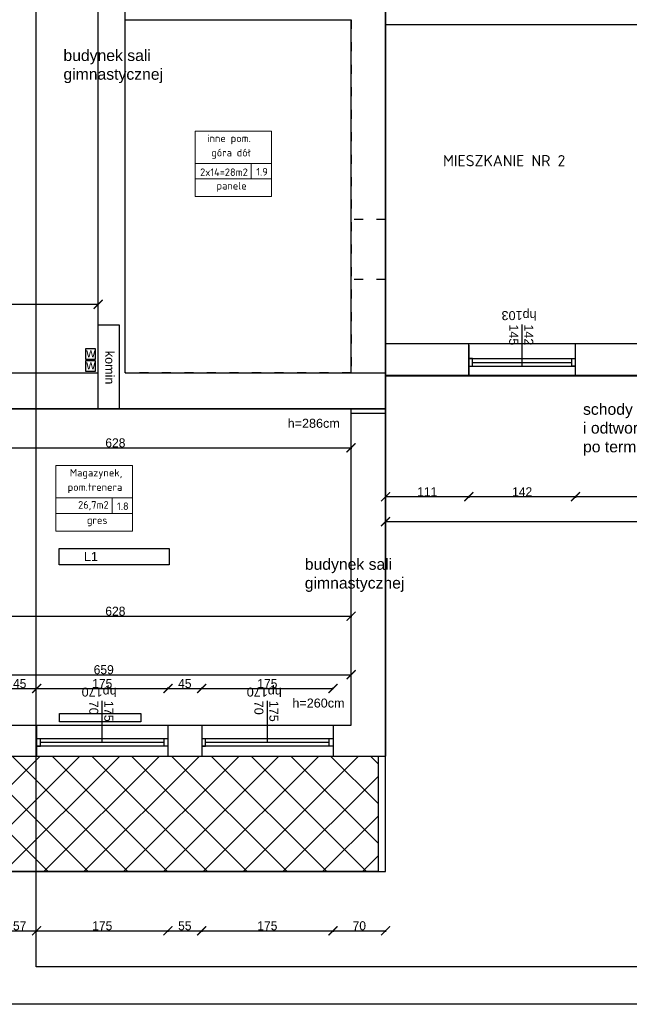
# Model space of a CAD drawing. Header units: inches. Extents: x 2722 to 20832, y 590 to 2922.
# Tile 17 of 25: x 14184 to 14997, y 736 to 2049. Entities that reach past the tile are written whole.
import ezdxf

# ---------------------------------------------------------------- set-up
doc = ezdxf.new("R2010")
doc.units = ezdxf.units.IN
doc.header["$MEASUREMENT"] = 0
doc.linetypes.add('ACAD_ISO03W100', pattern=[30, 12, -18])
doc.layers.add('Oznaczenia pomieszczeń', color=250, linetype='Continuous', lineweight=9)
doc.styles.add('ISOCPEUR_1', font='isocpeur.ttf', dxfattribs={"height": 10})
doc.dimstyles.new('ISO-25', dxfattribs={"dimtxt": 12, "dimasz": 12, "dimexe": 1.25, "dimexo": 0.625, "dimtad": 1, "dimtoh": 1, "dimdec": 1, "dimtxsty": 'Standard', "dimblk": 'ARCHTICK', "dimcen": 2.5, "dimadec": 0, "dimazin": 0, "dimtfac": 1, "dimtdec": 1, "dimtmove": 0, "dimatfit": 3, "dimldrblk": 'ARCHTICK', "dimfxl": 1, "dimfxlon": 1, "dimarcsym": 0})

# ---------------------------------------------------------------- blocks, each defined once
blk = doc.blocks.new('_ArchTick')
at = {"color": 0, "linetype": 'ByBlock', "const_width": 0.15}
blk.add_lwpolyline([(-0.5, -0.5), (0.5, 0.5)], dxfattribs=at)
blk = doc.blocks.new('*D189')
at = {"color": 0, "lineweight": -2, "transparency": 16777216}
for p, q in [((14161.9, 835.1), (14161.9, 832.8)), ((14161.9, 834.1), (14206.9, 834.1)), ((14206.9, 835.1), (14206.9, 832.8))]:
    blk.add_line(p, q, dxfattribs=at)
at = {"layer": 'Defpoints', "color": 0, "lineweight": 0, "transparency": 16777216}
for p in [(14161.9, 1067.1), (14206.9, 1067.1), (14206.9, 834.1)]:
    blk.add_point(p, dxfattribs=at)
at = {"color": 0, "lineweight": -2, "transparency": 16777216, "xscale": 12, "yscale": 12, "zscale": 12, "rotation": 180}
blk.add_blockref('_ArchTick', (14161.9, 834.1), dxfattribs=at)
at = {"color": 0, "lineweight": -2, "transparency": 16777216, "xscale": 12, "yscale": 12, "zscale": 12}
blk.add_blockref('_ArchTick', (14206.9, 834.1), dxfattribs=at)
at = {"color": 0, "transparency": 16777216, "insert": (14184.4, 840.7), "char_height": 12, "attachment_point": 5}
blk.add_mtext('57', dxfattribs=at)
blk = doc.blocks.new('*D190')
at = {"color": 0, "lineweight": -2, "transparency": 16777216}
for p, q in [((14206.9, 835.1), (14206.9, 832.8)), ((14206.9, 834.1), (14381.9, 834.1)), ((14381.9, 835.1), (14381.9, 832.8))]:
    blk.add_line(p, q, dxfattribs=at)
at = {"layer": 'Defpoints', "color": 0, "lineweight": 0, "transparency": 16777216}
for p in [(14206.9, 1067.1), (14381.9, 1067.1), (14381.9, 834.1)]:
    blk.add_point(p, dxfattribs=at)
at = {"color": 0, "lineweight": -2, "transparency": 16777216, "xscale": 12, "yscale": 12, "zscale": 12, "rotation": 180}
blk.add_blockref('_ArchTick', (14206.9, 834.1), dxfattribs=at)
at = {"color": 0, "lineweight": -2, "transparency": 16777216, "xscale": 12, "yscale": 12, "zscale": 12}
blk.add_blockref('_ArchTick', (14381.9, 834.1), dxfattribs=at)
at = {"color": 0, "transparency": 16777216, "insert": (14294.4, 840.7), "char_height": 12, "attachment_point": 5}
blk.add_mtext('175', dxfattribs=at)
blk = doc.blocks.new('*D191')
at = {"color": 0, "lineweight": -2, "transparency": 16777216}
for p, q in [((14381.9, 835.1), (14381.9, 832.8)), ((14381.9, 834.1), (14426.9, 834.1)), ((14426.9, 835.1), (14426.9, 832.8))]:
    blk.add_line(p, q, dxfattribs=at)
at = {"layer": 'Defpoints', "color": 0, "lineweight": 0, "transparency": 16777216}
for p in [(14381.9, 1067.1), (14426.9, 1067.1), (14426.9, 834.1)]:
    blk.add_point(p, dxfattribs=at)
at = {"color": 0, "lineweight": -2, "transparency": 16777216, "xscale": 12, "yscale": 12, "zscale": 12, "rotation": 180}
blk.add_blockref('_ArchTick', (14381.9, 834.1), dxfattribs=at)
at = {"color": 0, "lineweight": -2, "transparency": 16777216, "xscale": 12, "yscale": 12, "zscale": 12}
blk.add_blockref('_ArchTick', (14426.9, 834.1), dxfattribs=at)
at = {"color": 0, "transparency": 16777216, "insert": (14404.4, 840.7), "char_height": 12, "attachment_point": 5}
blk.add_mtext('55', dxfattribs=at)
blk = doc.blocks.new('*D192')
at = {"color": 0, "lineweight": -2, "transparency": 16777216}
for p, q in [((14426.9, 835.1), (14426.9, 832.8)), ((14426.9, 834.1), (14601.9, 834.1)), ((14601.9, 835.1), (14601.9, 832.8))]:
    blk.add_line(p, q, dxfattribs=at)
at = {"layer": 'Defpoints', "color": 0, "lineweight": 0, "transparency": 16777216}
for p in [(14426.9, 1067.1), (14601.9, 1067.1), (14601.9, 834.1)]:
    blk.add_point(p, dxfattribs=at)
at = {"color": 0, "lineweight": -2, "transparency": 16777216, "xscale": 12, "yscale": 12, "zscale": 12, "rotation": 180}
blk.add_blockref('_ArchTick', (14426.9, 834.1), dxfattribs=at)
at = {"color": 0, "lineweight": -2, "transparency": 16777216, "xscale": 12, "yscale": 12, "zscale": 12}
blk.add_blockref('_ArchTick', (14601.9, 834.1), dxfattribs=at)
at = {"color": 0, "transparency": 16777216, "insert": (14514.4, 840.7), "char_height": 12, "attachment_point": 5}
blk.add_mtext('175', dxfattribs=at)
blk = doc.blocks.new('*D193')
at = {"color": 0, "lineweight": -2, "transparency": 16777216}
for p, q in [((14601.9, 835.1), (14601.9, 832.8)), ((14601.9, 834.1), (14671.9, 834.1)), ((14671.9, 835.1), (14671.9, 832.8))]:
    blk.add_line(p, q, dxfattribs=at)
at = {"layer": 'Defpoints', "color": 0, "lineweight": 0, "transparency": 16777216}
for p in [(14601.9, 1067.1), (14671.9, 1067.1), (14671.9, 834.1)]:
    blk.add_point(p, dxfattribs=at)
at = {"color": 0, "lineweight": -2, "transparency": 16777216, "xscale": 12, "yscale": 12, "zscale": 12, "rotation": 180}
blk.add_blockref('_ArchTick', (14601.9, 834.1), dxfattribs=at)
at = {"color": 0, "lineweight": -2, "transparency": 16777216, "xscale": 12, "yscale": 12, "zscale": 12}
blk.add_blockref('_ArchTick', (14671.9, 834.1), dxfattribs=at)
at = {"color": 0, "transparency": 16777216, "insert": (14636.9, 840.7), "char_height": 12, "attachment_point": 5}
blk.add_mtext('70', dxfattribs=at)
blk = doc.blocks.new('*D229')
at = {"color": 0, "lineweight": -2, "transparency": 16777216}
for p, q in [((13944.9, 1668.6), (13944.9, 1670.9)), ((13944.9, 1669.6), (14289, 1669.6)), ((14289, 1668.6), (14289, 1670.9))]:
    blk.add_line(p, q, dxfattribs=at)
at = {"layer": 'Defpoints', "color": 0, "lineweight": 0, "transparency": 16777216}
for p in [(14289, 1669.6), (13944.9, 1578.1), (14289, 1578.1)]:
    blk.add_point(p, dxfattribs=at)
at = {"color": 0, "lineweight": -2, "transparency": 16777216, "xscale": 12, "yscale": 12, "zscale": 12, "rotation": 180}
blk.add_blockref('_ArchTick', (13944.9, 1669.6), dxfattribs=at)
at = {"color": 0, "lineweight": -2, "transparency": 16777216, "xscale": 12, "yscale": 12, "zscale": 12}
blk.add_blockref('_ArchTick', (14289, 1669.6), dxfattribs=at)
at = {"color": 0, "transparency": 16777216, "insert": (14117, 1677.3), "char_height": 12, "attachment_point": 5}
blk.add_mtext('344,1', dxfattribs=at)
blk = doc.blocks.new('*D209')
at = {"color": 0, "lineweight": -2, "transparency": 16777216}
for p, q in [((13997.9, 1254.5), (13997.9, 1252.3)), ((13997.9, 1253.5), (14625.9, 1253.5)), ((14625.9, 1254.5), (14625.9, 1252.3))]:
    blk.add_line(p, q, dxfattribs=at)
at = {"layer": 'Defpoints', "color": 0, "lineweight": 0, "transparency": 16777216}
for p in [(13997.9, 1484.1), (14625.9, 1491.6), (14625.9, 1253.5)]:
    blk.add_point(p, dxfattribs=at)
at = {"color": 0, "lineweight": -2, "transparency": 16777216, "xscale": 12, "yscale": 12, "zscale": 12, "rotation": 180}
blk.add_blockref('_ArchTick', (13997.9, 1253.5), dxfattribs=at)
at = {"color": 0, "lineweight": -2, "transparency": 16777216, "xscale": 12, "yscale": 12, "zscale": 12}
blk.add_blockref('_ArchTick', (14625.9, 1253.5), dxfattribs=at)
at = {"color": 0, "transparency": 16777216, "insert": (14311.9, 1260.2), "char_height": 12, "attachment_point": 5}
blk.add_mtext('628', dxfattribs=at)
blk = doc.blocks.new('*D212')
at = {"color": 0, "lineweight": -2, "transparency": 16777216}
for p, q in [((13997.9, 1479.1), (13997.9, 1476.9)), ((13997.9, 1478.1), (14625.9, 1478.1)), ((14625.9, 1479.1), (14625.9, 1476.9))]:
    blk.add_line(p, q, dxfattribs=at)
at = {"layer": 'Defpoints', "color": 0, "lineweight": 0, "transparency": 16777216}
for p in [(13997.9, 1484.1), (14625.9, 1484.1), (14625.9, 1478.1)]:
    blk.add_point(p, dxfattribs=at)
at = {"color": 0, "lineweight": -2, "transparency": 16777216, "xscale": 12, "yscale": 12, "zscale": 12, "rotation": 180}
blk.add_blockref('_ArchTick', (13997.9, 1478.1), dxfattribs=at)
at = {"color": 0, "lineweight": -2, "transparency": 16777216, "xscale": 12, "yscale": 12, "zscale": 12}
blk.add_blockref('_ArchTick', (14625.9, 1478.1), dxfattribs=at)
at = {"color": 0, "transparency": 16777216, "insert": (14311.9, 1484.7), "char_height": 12, "attachment_point": 5}
blk.add_mtext('628', dxfattribs=at)
blk = doc.blocks.new('*D213')
at = {"color": 0, "lineweight": -2, "transparency": 16777216}
for p, q in [((13966.9, 1174.6), (13966.9, 1176.8)), ((13966.9, 1175.6), (14625.9, 1175.6)), ((14625.9, 1174.6), (14625.9, 1176.8))]:
    blk.add_line(p, q, dxfattribs=at)
at = {"layer": 'Defpoints', "color": 0, "lineweight": 0, "transparency": 16777216}
for p in [(14625.9, 1175.6), (13966.9, 1167.2), (14625.9, 1167.2)]:
    blk.add_point(p, dxfattribs=at)
at = {"color": 0, "lineweight": -2, "transparency": 16777216, "xscale": 12, "yscale": 12, "zscale": 12, "rotation": 180}
blk.add_blockref('_ArchTick', (13966.9, 1175.6), dxfattribs=at)
at = {"color": 0, "lineweight": -2, "transparency": 16777216, "xscale": 12, "yscale": 12, "zscale": 12}
blk.add_blockref('_ArchTick', (14625.9, 1175.6), dxfattribs=at)
at = {"color": 0, "transparency": 16777216, "insert": (14296.4, 1182.2), "char_height": 12, "attachment_point": 5}
blk.add_mtext('659', dxfattribs=at)
blk = doc.blocks.new('*D215')
at = {"color": 0, "lineweight": -2, "transparency": 16777216}
for p, q in [((14161.9, 1156.1), (14161.9, 1158.4)), ((14161.9, 1157.1), (14206.9, 1157.1)), ((14206.9, 1156.1), (14206.9, 1158.4))]:
    blk.add_line(p, q, dxfattribs=at)
at = {"layer": 'Defpoints', "color": 0, "lineweight": 0, "transparency": 16777216}
for p in [(14206.9, 1157.1), (14161.9, 1108.1), (14206.9, 1108.1)]:
    blk.add_point(p, dxfattribs=at)
at = {"color": 0, "lineweight": -2, "transparency": 16777216, "xscale": 12, "yscale": 12, "zscale": 12, "rotation": 180}
blk.add_blockref('_ArchTick', (14161.9, 1157.1), dxfattribs=at)
at = {"color": 0, "lineweight": -2, "transparency": 16777216, "xscale": 12, "yscale": 12, "zscale": 12}
blk.add_blockref('_ArchTick', (14206.9, 1157.1), dxfattribs=at)
at = {"color": 0, "transparency": 16777216, "insert": (14184.4, 1163.7), "char_height": 12, "attachment_point": 5}
blk.add_mtext('45', dxfattribs=at)
blk = doc.blocks.new('*D216')
at = {"color": 0, "lineweight": -2, "transparency": 16777216}
for p, q in [((14206.9, 1156.1), (14206.9, 1158.4)), ((14206.9, 1157.1), (14381.9, 1157.1)), ((14381.9, 1156.1), (14381.9, 1158.4))]:
    blk.add_line(p, q, dxfattribs=at)
at = {"layer": 'Defpoints', "color": 0, "lineweight": 0, "transparency": 16777216}
for p in [(14381.9, 1157.1), (14206.9, 1108.1), (14381.9, 1108.1)]:
    blk.add_point(p, dxfattribs=at)
at = {"color": 0, "lineweight": -2, "transparency": 16777216, "xscale": 12, "yscale": 12, "zscale": 12, "rotation": 180}
blk.add_blockref('_ArchTick', (14206.9, 1157.1), dxfattribs=at)
at = {"color": 0, "lineweight": -2, "transparency": 16777216, "xscale": 12, "yscale": 12, "zscale": 12}
blk.add_blockref('_ArchTick', (14381.9, 1157.1), dxfattribs=at)
at = {"color": 0, "transparency": 16777216, "insert": (14294.4, 1163.7), "char_height": 12, "attachment_point": 5}
blk.add_mtext('175', dxfattribs=at)
blk = doc.blocks.new('*D217')
at = {"color": 0, "lineweight": -2, "transparency": 16777216}
for p, q in [((14381.9, 1156.1), (14381.9, 1158.4)), ((14381.9, 1157.1), (14426.9, 1157.1)), ((14426.9, 1156.1), (14426.9, 1158.4))]:
    blk.add_line(p, q, dxfattribs=at)
at = {"layer": 'Defpoints', "color": 0, "lineweight": 0, "transparency": 16777216}
for p in [(14426.9, 1157.1), (14381.9, 1108.1), (14426.9, 1108.1)]:
    blk.add_point(p, dxfattribs=at)
at = {"color": 0, "lineweight": -2, "transparency": 16777216, "xscale": 12, "yscale": 12, "zscale": 12, "rotation": 180}
blk.add_blockref('_ArchTick', (14381.9, 1157.1), dxfattribs=at)
at = {"color": 0, "lineweight": -2, "transparency": 16777216, "xscale": 12, "yscale": 12, "zscale": 12}
blk.add_blockref('_ArchTick', (14426.9, 1157.1), dxfattribs=at)
at = {"color": 0, "transparency": 16777216, "insert": (14404.4, 1163.7), "char_height": 12, "attachment_point": 5}
blk.add_mtext('45', dxfattribs=at)
blk = doc.blocks.new('*D218')
at = {"color": 0, "lineweight": -2, "transparency": 16777216}
for p, q in [((14426.9, 1156.1), (14426.9, 1158.4)), ((14426.9, 1157.1), (14601.9, 1157.1)), ((14601.9, 1156.1), (14601.9, 1158.4))]:
    blk.add_line(p, q, dxfattribs=at)
at = {"layer": 'Defpoints', "color": 0, "lineweight": 0, "transparency": 16777216}
for p in [(14601.9, 1157.1), (14426.9, 1108.1), (14601.9, 1108.1)]:
    blk.add_point(p, dxfattribs=at)
at = {"color": 0, "lineweight": -2, "transparency": 16777216, "xscale": 12, "yscale": 12, "zscale": 12, "rotation": 180}
blk.add_blockref('_ArchTick', (14426.9, 1157.1), dxfattribs=at)
at = {"color": 0, "lineweight": -2, "transparency": 16777216, "xscale": 12, "yscale": 12, "zscale": 12}
blk.add_blockref('_ArchTick', (14601.9, 1157.1), dxfattribs=at)
at = {"color": 0, "transparency": 16777216, "insert": (14514.4, 1163.7), "char_height": 12, "attachment_point": 5}
blk.add_mtext('175', dxfattribs=at)
blk = doc.blocks.new('*D288')
at = {"color": 0, "lineweight": -2, "transparency": 16777216}
for p, q in [((14924.9, 1413.9), (14924.9, 1411.6)), ((15121.9, 1412.9), (14924.9, 1412.9)), ((15121.9, 1413.9), (15121.9, 1411.6))]:
    blk.add_line(p, q, dxfattribs=at)
at = {"layer": 'Defpoints', "color": 0, "lineweight": 0, "transparency": 16777216}
for p in [(14924.9, 1574.1), (15121.9, 1574.1), (14924.9, 1412.9)]:
    blk.add_point(p, dxfattribs=at)
at = {"color": 0, "lineweight": -2, "transparency": 16777216, "xscale": 12, "yscale": 12, "zscale": 12, "rotation": 180}
blk.add_blockref('_ArchTick', (14924.9, 1412.9), dxfattribs=at)
at = {"color": 0, "lineweight": -2, "transparency": 16777216, "xscale": 12, "yscale": 12, "zscale": 12}
blk.add_blockref('_ArchTick', (15121.9, 1412.9), dxfattribs=at)
at = {"color": 0, "transparency": 16777216, "insert": (15023.4, 1419.5), "char_height": 12, "attachment_point": 5}
blk.add_mtext('197', dxfattribs=at)
blk = doc.blocks.new('*D289')
at = {"color": 0, "lineweight": -2, "transparency": 16777216}
for p, q in [((14782.9, 1413.9), (14782.9, 1411.6)), ((14924.9, 1412.9), (14782.9, 1412.9)), ((14924.9, 1413.9), (14924.9, 1411.6))]:
    blk.add_line(p, q, dxfattribs=at)
at = {"layer": 'Defpoints', "color": 0, "lineweight": 0, "transparency": 16777216}
for p in [(14782.9, 1574.1), (14924.9, 1574.1), (14782.9, 1412.9)]:
    blk.add_point(p, dxfattribs=at)
at = {"color": 0, "lineweight": -2, "transparency": 16777216, "xscale": 12, "yscale": 12, "zscale": 12, "rotation": 180}
blk.add_blockref('_ArchTick', (14782.9, 1412.9), dxfattribs=at)
at = {"color": 0, "lineweight": -2, "transparency": 16777216, "xscale": 12, "yscale": 12, "zscale": 12}
blk.add_blockref('_ArchTick', (14924.9, 1412.9), dxfattribs=at)
at = {"color": 0, "transparency": 16777216, "insert": (14853.9, 1419.5), "char_height": 12, "attachment_point": 5}
blk.add_mtext('142', dxfattribs=at)
blk = doc.blocks.new('*D290')
at = {"color": 0, "lineweight": -2, "transparency": 16777216}
for p, q in [((14671.9, 1413.9), (14671.9, 1411.6)), ((14782.9, 1412.9), (14671.9, 1412.9)), ((14782.9, 1413.9), (14782.9, 1411.6))]:
    blk.add_line(p, q, dxfattribs=at)
at = {"layer": 'Defpoints', "color": 0, "lineweight": 0, "transparency": 16777216}
for p in [(14671.9, 1574.1), (14782.9, 1574.1), (14671.9, 1412.9)]:
    blk.add_point(p, dxfattribs=at)
at = {"color": 0, "lineweight": -2, "transparency": 16777216, "xscale": 12, "yscale": 12, "zscale": 12, "rotation": 180}
blk.add_blockref('_ArchTick', (14671.9, 1412.9), dxfattribs=at)
at = {"color": 0, "lineweight": -2, "transparency": 16777216, "xscale": 12, "yscale": 12, "zscale": 12}
blk.add_blockref('_ArchTick', (14782.9, 1412.9), dxfattribs=at)
at = {"color": 0, "transparency": 16777216, "insert": (14727.4, 1419.5), "char_height": 12, "attachment_point": 5}
blk.add_mtext('111', dxfattribs=at)
blk = doc.blocks.new('*D291')
at = {"color": 0, "lineweight": -2, "transparency": 16777216}
for p, q in [((14671.9, 1380.7), (14671.9, 1378.5)), ((14671.9, 1379.7), (15924.9, 1379.7)), ((15924.9, 1380.7), (15924.9, 1378.5))]:
    blk.add_line(p, q, dxfattribs=at)
at = {"layer": 'Defpoints', "color": 0, "lineweight": 0, "transparency": 16777216}
for p in [(14671.9, 1574.1), (15924.9, 1574.1), (15924.9, 1379.7)]:
    blk.add_point(p, dxfattribs=at)
at = {"color": 0, "lineweight": -2, "transparency": 16777216, "xscale": 12, "yscale": 12, "zscale": 12, "rotation": 180}
blk.add_blockref('_ArchTick', (14671.9, 1379.7), dxfattribs=at)
at = {"color": 0, "lineweight": -2, "transparency": 16777216, "xscale": 12, "yscale": 12, "zscale": 12}
blk.add_blockref('_ArchTick', (15924.9, 1379.7), dxfattribs=at)
at = {"color": 0, "transparency": 16777216, "insert": (15298.4, 1386.4), "char_height": 12, "attachment_point": 5}
blk.add_mtext('1253', dxfattribs=at)

msp = doc.modelspace()

# ---------------------------------------------------------------- hatches: boundary and pattern name
at = {"true_color": 0x636466, "transparency": 33554687}
h = msp.add_hatch(dxfattribs=at)
h.set_pattern_fill('ANSI37', color=251, scale=300)
h.set_pattern_definition([(45, (9764.788, -144.817), (-26.5165, 26.5165), []), (135, (9764.788, -144.817), (-26.5165, -26.5165), [])])
h.paths.add_polyline_path([(13951.93, 1067.06), (13951.93, 1025.56), (13947.93, 1025.56), (13947.93, 1025.69, -0.3067741), (13894.86, 1067.06), (13890.37, 1067.06, -0.3552677), (13785.93, 975.63), (13785.93, 975.56), (13781.93, 975.56), (13781.93, 1067.06), (13563.93, 1067.06), (13563.93, 913.06), (14661.93, 913.06), (14661.93, 1067.06)])

# ---------------------------------------------------------------- linework, layer by layer
for p, q in [((14671.93, 1578.06), (14671.93, 2085.06)), ((14325.02, 2049.06), (14625.93, 2049.06)), ((14625.93, 1578.06), (14625.93, 2049.06)), ((14853.93, 1587.06), (14853.93, 1642.78)), ((14782.93, 1574.06), (14782.93, 1617.06)), ((14782.93, 1615.06), (14782.93, 1574.06)), ((14782.93, 1615.06), (14782.93, 1574.06)), ((14924.93, 1574.06), (14924.93, 1617.06)), ((14787.93, 1597.06), (14782.93, 1597.06)), ((14782.93, 1597.06), (14924.93, 1597.06)), ((14787.93, 1587.06), (14787.93, 1597.06)), ((14787.93, 1592.06), (14919.93, 1592.06)), ((14919.93, 1587.06), (14919.93, 1597.06)), ((14919.93, 1597.06), (14924.93, 1597.06)), ((14324.94, 1578.06), (14625.93, 1578.06)), ((14625.93, 1578.06), (14671.93, 1578.06)), ((14671.93, 1578.06), (14671.93, 1067.06)), ((14782.93, 1587.06), (14787.93, 1587.06)), ((14782.93, 1587.06), (14924.93, 1587.06)), ((14924.93, 1587.06), (14919.93, 1587.06)), ((14671.93, 1067.06), (14671.93, 1574.06)), ((14671.93, 1574.06), (14671.93, 1524.06)), ((14671.93, 1574.06), (15928.93, 1574.06)), ((14671.93, 1574.06), (14782.93, 1574.06)), ((14924.93, 1574.06), (15121.93, 1574.06)), ((13997.93, 1530.06), (14627.93, 1530.06)), ((14625.93, 1108.06), (14625.93, 1530.06)), ((14671.93, 1524.06), (14625.93, 1524.06)), ((14294.43, 1085.06), (14294.43, 1140.78)), ((14514.43, 1085.06), (14514.43, 1140.78)), ((13966.93, 1108.06), (14625.93, 1108.06)), ((14206.93, 1108.06), (14206.93, 1067.06)), ((14206.93, 1108.06), (14206.93, 1067.06)), ((14381.93, 1108.06), (14381.93, 1067.06)), ((14381.93, 1108.06), (14381.93, 1067.06)), ((14426.93, 1108.06), (14426.93, 1067.06)), ((14426.93, 1108.06), (14426.93, 1067.06)), ((14601.93, 1108.06), (14601.93, 1067.06)), ((14601.93, 1108.06), (14601.93, 1067.06)), ((14381.93, 1090.06), (14206.93, 1090.06)), ((14211.93, 1080.06), (14211.93, 1090.06)), ((14376.93, 1080.06), (14376.93, 1090.06)), ((14601.93, 1090.06), (14426.93, 1090.06)), ((14431.93, 1080.06), (14431.93, 1090.06)), ((14596.93, 1080.06), (14596.93, 1090.06)), ((14381.93, 1080.06), (14206.93, 1080.06)), ((14206.93, 1080.06), (14211.93, 1080.06)), ((14376.93, 1085.06), (14211.93, 1085.06)), ((14381.93, 1080.06), (14376.93, 1080.06)), ((14601.93, 1080.06), (14426.93, 1080.06)), ((14426.93, 1080.06), (14431.93, 1080.06)), ((14596.93, 1085.06), (14431.93, 1085.06)), ((14601.93, 1080.06), (14596.93, 1080.06)), ((13563.93, 1067.06), (14671.93, 1067.06)), ((13563.93, 913.06), (14661.93, 913.06))]:
    msp.add_line(p, q)
at = {"lineweight": 0}
for p, q in [((14519.96, 1857.45), (14418.03, 1857.45)), ((14492.88, 1857.45), (14492.88, 1836.71)), ((14519.96, 1836.71), (14418.03, 1836.71)), ((14334.58, 1411.47), (14232.64, 1411.47)), ((14307.49, 1411.47), (14307.49, 1390.73)), ((14334.58, 1390.73), (14232.64, 1390.73))]:
    msp.add_line(p, q, dxfattribs=at)
at = {"linetype": 'ACAD_ISO03W100'}
for p, q in [((14671.93, 1782.44), (14625.93, 1782.44)), ((14671.93, 1702.44), (14625.93, 1702.44)), ((14661.93, 1067.06), (14661.93, 913.06))]:
    msp.add_line(p, q, dxfattribs=at)
for points in [[(17076.16, 2836.02), (17076.16, 736.02), (14106.16, 736.02), (14106.16, 2836.02)], [(17026.16, 2786.02), (17026.16, 786.02), (14206.16, 786.02), (14206.16, 2786.02)], [(14671.93, 2042.06), (14671.93, 1617.06), (15885.93, 1617.06), (15885.93, 2199.06), (15023.81, 2199.06), (15023.81, 2042.06)], [(14289.02, 1641.97), (14316.86, 1641.97), (14316.86, 1530.06), (14289.02, 1530.06)], [(14272.12, 1596.4), (14285.62, 1596.4), (14285.62, 1610.1), (14272.12, 1610.1)], [(14272.12, 1580.23), (14285.62, 1580.23), (14285.62, 1593.92), (14272.12, 1593.92)], [(14671.93, 1530.06), (13051.93, 1530.06), (13051.93, 913.06), (14671.93, 913.06)], [(14237.21, 1343.95), (14383.4, 1343.95), (14383.4, 1322.17), (14237.21, 1322.17)], [(14345.65, 1123.75), (14345.65, 1112.93), (14237.54, 1112.93), (14237.54, 1123.75)], [(13563.93, 1067.06), (14661.93, 1067.06), (14661.93, 913.06), (13563.93, 913.06)]]:
    msp.add_lwpolyline(points, close=True)
for points in [[(12816.06, 2318.22), (12815.93, 1533.06), (14625.93, 1530.06), (14671.93, 1530.06), (14671.93, 2085.06), (14325.02, 2085.09), (14325.02, 2318.06), (12816.06, 2318.3)], [(14325.02, 2318.06), (12816.02, 2318.06), (12815.93, 1533.06), (13051.93, 1533.06), (13051.93, 913.06), (14661.93, 913.06)], [(14324.94, 1578.06), (14325.02, 2318.06), (12816.06, 2318.06), (12815.98, 1533.06), (13051.93, 1533.06)], [(14325.02, 2318.06), (12816.02, 2318.06), (12816.02, 1533.06), (13051.93, 1533.06), (13051.93, 913.06), (13563.93, 913.06), (13563.93, 1067.06), (14671.93, 1067.06), (14671.93, 2085.06), (14324.99, 2085.09), (14324.99, 2318.06)], [(13674.93, 1578.06), (14289.02, 1578.06), (14289.02, 2282.06), (12863.02, 2282.06), (12863.02, 1578.06), (13586.93, 1578.06)], [(14671.93, 2085.06), (14671.93, 1574.06), (15928.93, 1574.06), (15928.93, 2242.06), (14980.81, 2242.06), (14980.81, 2085.06), (14671.93, 2085.06)]]:
    msp.add_lwpolyline(points)
at = {"lineweight": 40}
msp.add_lwpolyline([(14671.93, 2085.06), (14980.81, 2085.06), (14980.81, 2242.06), (15928.93, 2242.06), (15928.93, 1574.06), (14671.93, 1574.06)], dxfattribs=at)
at = {"linetype": 'ACAD_ISO03W100'}
msp.add_lwpolyline([(14325.02, 2049.06), (14625.93, 2049.06), (14625.93, 1578.06), (14325.02, 1578.06)], close=True, dxfattribs=at)
at = {"lineweight": 0}
for points in [[(14519.96, 1813.15), (14418.03, 1813.15), (14418.03, 1900.37), (14519.96, 1900.37)], [(14334.58, 1367.18), (14232.64, 1367.18), (14232.64, 1454.41), (14334.58, 1454.41)]]:
    msp.add_lwpolyline(points, close=True, dxfattribs=at)
at = {"linetype": 'ACAD_ISO03W100'}
msp.add_lwpolyline([(13997.93, 1530.06), (13997.93, 1197.06), (13966.93, 1197.06), (13966.93, 1108.06), (14625.93, 1108.06), (14625.93, 1530.06), (13997.93, 1530.06)], dxfattribs=at)

# ---------------------------------------------------------------- texts
at = {"linetype": 'ACAD_ISO03W100', "lineweight": 0, "char_height": 15, "attachment_point": 1}
for s, insert in [('{\\f@Arial Unicode MS|b0|i0|c238|p34;budynek sali gimnastycznej}', (14242.7, 2008.97)), ('{\\f@Arial Unicode MS|b0|i0|c238|p34;schody do demotnażu \\Pi odtworzenie schodów po termomodernizacji}', (14934.99, 1537.14)), ('{\\f@Arial Unicode MS|b0|i0|c238|p34;budynek sali gimnastycznej}', (14564.27, 1330.46))]:
    msp.add_mtext_dynamic_manual_height_columns(s, width=216.8519, gutter_width=1, heights=[0], dxfattribs=dict(at, insert=insert))
at = {"char_height": 12, "attachment_point": 1}
for s, insert, rotation in [('{\\f@Arial Unicode MS|b0|i0|c238|p34;hp103}', (14873.07, 1648.42), 180), ('{\\f@Arial Unicode MS|b0|i0|c238|p34;142^I145}', (14868.62, 1642.78), 270), ('{\\f@Arial Unicode MS|b0|i0|c238|p34;komin}', (14310.43, 1607.44), 270), ('{\\f@Arial Unicode MS|b0|i0|c238|p34;hp170}', (14313.57, 1146.42), 180), ('{\\f@Arial Unicode MS|b0|i0|c238|p34;hp170}', (14533.57, 1146.42), 180), ('{\\f@Arial Unicode MS|b0|i0|c238|p34;175\\P70}', (14309.12, 1140.78), 270), ('{\\f@Arial Unicode MS|b0|i0|c238|p34;175\\P70}', (14529.12, 1140.78), 270)]:
    msp.add_mtext_dynamic_manual_height_columns(s, width=21.2266, gutter_width=1, heights=[0], dxfattribs=dict(at, insert=insert, rotation=rotation))
for s, insert in [('{\\f@Arial Unicode MS|b0|i0|c238|p34;w}', (14273.15, 1610.89)), ('{\\f@Arial Unicode MS|b0|i0|c238|p34;w}', (14273.15, 1594.72)), ('{\\f@Arial Unicode MS|b0|i0|c238|p34;h=286cm}', (14541.47, 1516.84)), ('{\\f@Arial Unicode MS|b0|i0|c238|p34;L1}', (14270, 1339.21)), ('{\\f@Arial Unicode MS|b0|i0|c238|p34;h=260cm}', (14547.78, 1143.74))]:
    msp.add_mtext_dynamic_manual_height_columns(s, width=21.2266, gutter_width=1, heights=[0], dxfattribs=dict(at, insert=insert))
at = {"layer": 'Oznaczenia pomieszczeń', "color": 7, "attachment_point": 9, "line_spacing_factor": 1.149209, "style": 'ISOCPEUR_1'}
for s, insert, char_height, width in [('inne pom.\\P góra dół', (14492.47, 1863.69), 10, 107.3104), ('{\\fISOCPEUR|b1|i0|c238|p34;MIESZKANIE NR 2}', (14911.37, 1853.55), 15, 185.4773), ('2x14=28m2', (14488.36, 1840.69), 10, 62.2539), ('1.9', (14514.96, 1841.21), 10, 47.8055), ('panele', (14486.76, 1819.57), 10, 107.3104), ('Magazynek, pom.trenera', (14321.09, 1417.71), 10, 107.3104), ('26,7m2', (14302.98, 1394.71), 10, 62.2539), ('1.8', (14329.57, 1395.23), 10, 47.8055), ('gres', (14301.38, 1373.6), 10, 107.3104)]:
    msp.add_mtext(s, dxfattribs=dict(at, insert=insert, char_height=char_height, width=width))

# ---------------------------------------------------------------- dimensions: what is measured, and where the dimension line sits
for base, p1, p2, picture, middle in [((14289.02, 1669.63), (13944.93, 1578.06), (14289.02, 1578.06), '*D229', (14116.98, 1677.25)), ((14671.93, 1412.88), (14782.93, 1574.06), (14671.93, 1574.06), '*D290', (14727.43, 1419.5)), ((14782.93, 1412.88), (14924.93, 1574.06), (14782.93, 1574.06), '*D289', (14853.93, 1419.5)), ((14924.93, 1412.88), (15121.93, 1574.06), (14924.93, 1574.06), '*D288', (15023.43, 1419.5)), ((14206.93, 1157.12), (14161.93, 1108.06), (14206.93, 1108.06), '*D215', (14184.43, 1163.74)), ((14381.93, 1157.12), (14206.93, 1108.06), (14381.93, 1108.06), '*D216', (14294.43, 1163.74)), ((14426.93, 1157.12), (14381.93, 1108.06), (14426.93, 1108.06), '*D217', (14404.43, 1163.74)), ((14601.93, 1157.12), (14426.93, 1108.06), (14601.93, 1108.06), '*D218', (14514.43, 1163.74)), ((14381.93, 834.06), (14206.93, 1067.06), (14381.93, 1067.06), '*D190', (14294.43, 840.68)), ((14601.93, 834.06), (14426.93, 1067.06), (14601.93, 1067.06), '*D192', (14514.43, 840.68)), ((14671.93, 834.06), (14601.93, 1067.06), (14671.93, 1067.06), '*D193', (14636.93, 840.68))]:
    dim = msp.add_linear_dim(base=base, p1=p1, p2=p2, dimstyle='ISO-25', override={"dimtmove": 1})
    dim.commit()
    dim.dimension.update_dxf_attribs({"geometry": picture, "text_midpoint": middle})
for base, p1, p2, picture, middle in [((15924.93, 1379.73), (14671.93, 1574.06), (15924.93, 1574.06), '*D291', (15298.43, 1386.35)), ((14625.93, 1478.1), (13997.93, 1484.06), (14625.93, 1484.06), '*D212', (14311.93, 1484.73)), ((14625.93, 1253.55), (13997.93, 1484.06), (14625.93, 1491.57), '*D209', (14311.93, 1260.17)), ((14625.93, 1175.56), (13966.93, 1167.22), (14625.93, 1167.22), '*D213', (14296.43, 1182.19))]:
    dim = msp.add_linear_dim(base=base, p1=p1, p2=p2, dimstyle='ISO-25')
    dim.commit()
    dim.dimension.update_dxf_attribs({"geometry": picture, "text_midpoint": middle})
for base, p1, p2, text, picture, middle in [((14206.93, 834.06), (14161.93, 1067.06), (14206.93, 1067.06), '57', '*D189', (14184.43, 840.68)), ((14426.93, 834.06), (14381.93, 1067.06), (14426.93, 1067.06), '55', '*D191', (14404.43, 840.68))]:
    dim = msp.add_linear_dim(base=base, p1=p1, p2=p2, text=text, dimstyle='ISO-25', override={"dimtmove": 1})
    dim.commit()
    dim.dimension.update_dxf_attribs({"geometry": picture, "text_midpoint": middle})

doc.saveas('drawing.dxf')
